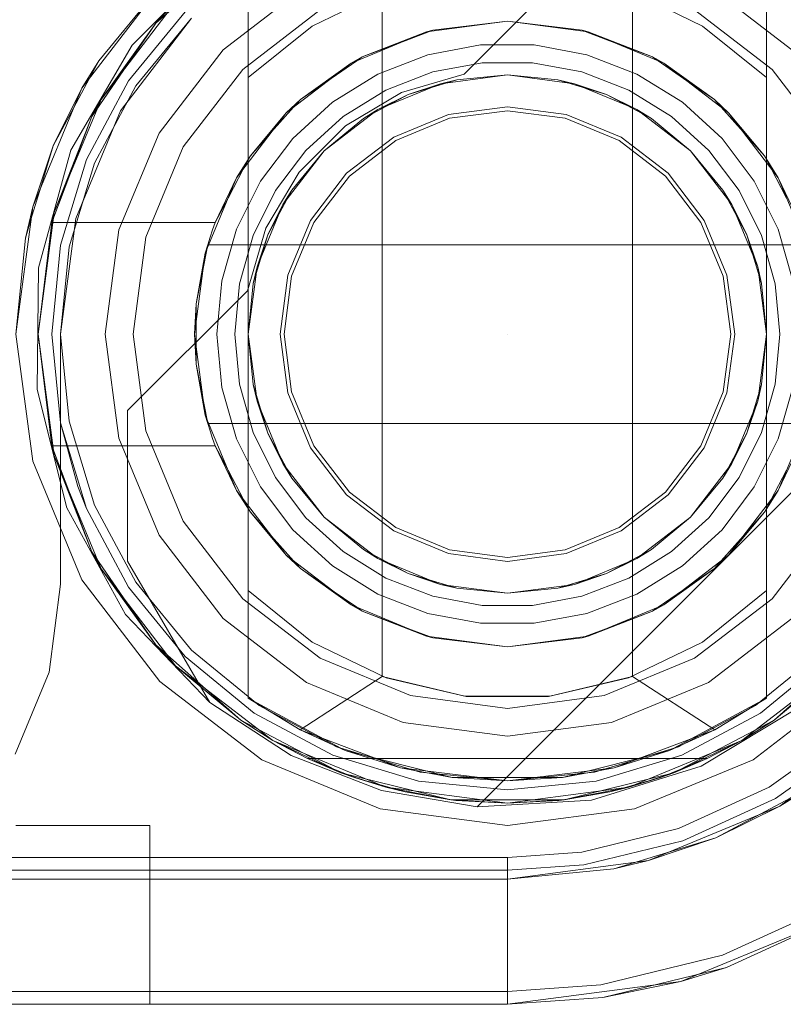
# Model space of a CAD drawing. Extents: x -620 to 300, y 62 to 1112.
# Tile 74 of 235: x -155.714 to -155.543, y 267.212 to 267.432. Entities that reach past the tile are written whole.
import ezdxf

# ---------------------------------------------------------------- set-up
doc = ezdxf.new("R2010")
doc.units = 0
doc.layers.get('0').update_dxf_attribs({"lineweight": 13})
doc.layers.add('ConnectionPoints', color=7, linetype='Continuous', lineweight=50)

# ---------------------------------------------------------------- blocks, each defined once
blk = doc.blocks.new('Blockreferenz-A06CPVISL0')
at = {"color": 251, "linetype": 'ByBlock', "lineweight": -2, "ltscale": 0.13, "true_color": 0x636363}
for p, q in [((-155.66943, 267.44608), (-155.68871, 267.42679)), ((-155.61443, 267.4203), (-155.58763, 267.4471)), ((-155.61443, 267.4203), (-155.58763, 267.4471)), ((-155.68252, 267.43989), (-155.70001, 267.4171)), ((-155.69135, 267.4121), (-155.67545, 267.43282)), ((-155.67545, 267.43282), (-155.69135, 267.4121)), ((-155.68871, 267.42679), (-155.70244, 267.40323)), ((-155.62843, 267.41614), (-155.61443, 267.4203)), ((-155.62843, 267.41614), (-155.61443, 267.4203)), ((-155.61443, 267.4203), (-155.61443, 267.4203)), ((-155.70001, 267.4171), (-155.71099, 267.39057)), ((-155.64098, 267.40867), (-155.62843, 267.41614)), ((-155.64098, 267.40867), (-155.62843, 267.41614)), ((-155.70134, 267.38799), (-155.69135, 267.4121)), ((-155.69135, 267.4121), (-155.70134, 267.38799)), ((-155.65131, 267.39834), (-155.64098, 267.40867)), ((-155.65131, 267.39834), (-155.64098, 267.40867)), ((-155.70244, 267.40323), (-155.7097, 267.37694)), ((-155.65878, 267.38579), (-155.65131, 267.39834)), ((-155.65878, 267.38579), (-155.65131, 267.39834)), ((-155.71099, 267.39057), (-155.71474, 267.3621)), ((-155.70474, 267.3621), (-155.70134, 267.38799)), ((-155.70134, 267.38799), (-155.70474, 267.3621)), ((-155.66294, 267.37179), (-155.65878, 267.38579)), ((-155.66294, 267.37179), (-155.65878, 267.38579)), ((-155.7097, 267.37694), (-155.71001, 267.34968)), ((-155.68974, 267.34499), (-155.66294, 267.37179)), ((-155.68974, 267.34499), (-155.66294, 267.37179)), ((-155.66294, 267.37179), (-155.66294, 267.37179)), ((-155.49896, 267.36889), (-155.61153, 267.25632)), ((-155.49896, 267.36889), (-155.61153, 267.25632)), ((-155.71474, 267.3621), (-155.71099, 267.33363)), ((-155.70474, 267.3061), (-155.70474, 267.3621)), ((-155.70474, 267.3621), (-155.70474, 267.3061)), ((-155.70474, 267.3621), (-155.70474, 267.3621)), ((-155.71001, 267.34968), (-155.70336, 267.32323)), ((-155.68974, 267.3113), (-155.68974, 267.34499)), ((-155.68974, 267.34499), (-155.68974, 267.34499)), ((-155.68974, 267.3113), (-155.68974, 267.34499)), ((-155.71099, 267.33363), (-155.70001, 267.3071)), ((-155.70336, 267.32323), (-155.69018, 267.29936)), ((-155.67134, 267.27964), (-155.68974, 267.3113)), ((-155.68974, 267.3113), (-155.68974, 267.3113)), ((-155.67134, 267.27964), (-155.68974, 267.3113)), ((-155.70001, 267.3071), (-155.68252, 267.28432)), ((-155.70733, 267.28643), (-155.70474, 267.3061)), ((-155.70474, 267.3061), (-155.70733, 267.28643)), ((-155.70474, 267.3061), (-155.70474, 267.3061)), ((-155.69018, 267.29936), (-155.67134, 267.27964)), ((-155.71492, 267.2681), (-155.70733, 267.28643)), ((-155.70733, 267.28643), (-155.71492, 267.2681)), ((-155.68252, 267.28432), (-155.65974, 267.26684)), ((-155.54974, 267.26684), (-155.52696, 267.28432)), ((-155.65315, 267.2678), (-155.67134, 267.27964)), ((-155.67134, 267.27964), (-155.67134, 267.27964)), ((-155.67134, 267.27964), (-155.65315, 267.2678)), ((-155.53941, 267.27863), (-155.56139, 267.26538)), ((-155.52805, 267.27359), (-155.54618, 267.26068)), ((-155.65974, 267.26684), (-155.63321, 267.25585)), ((-155.63293, 267.25992), (-155.65315, 267.2678)), ((-155.65315, 267.2678), (-155.63293, 267.25992)), ((-155.57627, 267.25585), (-155.54974, 267.26684)), ((-155.56139, 267.26538), (-155.58591, 267.25779)), ((-155.54618, 267.26068), (-155.56644, 267.25143)), ((-155.61153, 267.25632), (-155.63293, 267.25992)), ((-155.63293, 267.25992), (-155.61153, 267.25632)), ((-155.63321, 267.25585), (-155.60474, 267.2521)), ((-155.58591, 267.25779), (-155.61153, 267.25632)), ((-155.61153, 267.25632), (-155.61153, 267.25632)), ((-155.60474, 267.2521), (-155.57627, 267.25585)), ((-155.56644, 267.25143), (-155.58808, 267.24618)), ((-155.60474, 267.24499), (-157.90474, 267.24499)), ((-155.58808, 267.24618), (-155.60474, 267.24499)), ((-155.60474, 267.24499), (-155.60474, 267.24222)), ((-155.60474, 267.24222), (-155.60474, 267.23678)), ((-155.60474, 267.23678), (-155.60474, 267.23161)), ((-155.55663, 267.22308), (-155.53118, 267.2347)), ((-155.60474, 267.23161), (-155.60474, 267.22691)), ((-155.56592, 267.21722), (-155.52974, 267.2322)), ((-155.60474, 267.22691), (-155.60474, 267.22282)), ((-155.60474, 267.22282), (-155.60474, 267.21948)), ((-155.58381, 267.21648), (-155.55663, 267.22308)), ((-155.60474, 267.21948), (-155.60474, 267.21701)), ((-155.60474, 267.2121), (-155.56592, 267.21722)), ((-155.60474, 267.21701), (-155.60474, 267.2155)), ((-155.60474, 267.21499), (-155.58381, 267.21648)), ((-155.60474, 267.21499), (-157.90474, 267.21499)), ((-155.60474, 267.2155), (-155.60474, 267.21499)), ((-155.60474, 267.2121), (-155.60474, 267.21499)), ((-157.90474, 267.2121), (-155.60474, 267.2121))]:
    blk.add_line(p, q, dxfattribs=at)
blk = doc.blocks.new('Blockreferenz-A06CPVJ0L0')
at = {"color": 9, "linetype": 'ByBlock', "lineweight": -2, "ltscale": 0.13, "true_color": 0xc1c9c4}
for p, q in [((-155.70001, 267.4171), (-155.68252, 267.43989)), ((-155.68252, 267.43989), (-155.6962, 267.42322)), ((-155.64974, 267.44005), (-155.66838, 267.42574)), ((-155.64974, 267.44005), (-155.66838, 267.42574)), ((-155.5411, 267.42574), (-155.55974, 267.44005)), ((-155.5411, 267.42574), (-155.55974, 267.44005)), ((-155.64662, 267.43464), (-155.66397, 267.42133)), ((-155.66397, 267.42133), (-155.64662, 267.43464)), ((-155.54552, 267.42133), (-155.56286, 267.43464)), ((-155.56286, 267.43464), (-155.54552, 267.42133)), ((-155.67687, 267.43423), (-155.68955, 267.41877)), ((-155.68955, 267.41877), (-155.67687, 267.43423)), ((-155.67545, 267.43282), (-155.68789, 267.41766)), ((-155.66838, 267.42574), (-155.68269, 267.4071)), ((-155.66838, 267.42574), (-155.68269, 267.4071)), ((-155.6962, 267.42322), (-155.70001, 267.4171)), ((-155.69825, 267.4194), (-155.6962, 267.42322)), ((-155.66397, 267.42133), (-155.67728, 267.40398)), ((-155.67728, 267.40398), (-155.66397, 267.42133)), ((-155.5322, 267.40398), (-155.54552, 267.42133)), ((-155.54552, 267.42133), (-155.5322, 267.40398)), ((-155.70184, 267.41267), (-155.69825, 267.4194)), ((-155.71099, 267.39057), (-155.70001, 267.4171)), ((-155.70001, 267.4171), (-155.70637, 267.4042)), ((-155.68955, 267.41877), (-155.69898, 267.40114)), ((-155.69898, 267.40114), (-155.68955, 267.41877)), ((-155.68789, 267.41766), (-155.69713, 267.40037)), ((-155.70637, 267.4042), (-155.70184, 267.41267)), ((-155.60474, 267.41298), (-155.61791, 267.41124)), ((-155.59158, 267.41124), (-155.60474, 267.41298)), ((-155.61791, 267.41124), (-155.63018, 267.40616)), ((-155.62974, 267.40541), (-155.61768, 267.4104)), ((-155.61768, 267.4104), (-155.60474, 267.4121)), ((-155.60474, 267.4121), (-155.5918, 267.4104)), ((-155.5918, 267.4104), (-155.57974, 267.40541)), ((-155.57931, 267.40616), (-155.59158, 267.41124)), ((-155.68269, 267.4071), (-155.69168, 267.3854)), ((-155.68269, 267.4071), (-155.69168, 267.3854)), ((-155.63018, 267.40616), (-155.64072, 267.39808)), ((-155.56877, 267.39808), (-155.57931, 267.40616)), ((-155.70637, 267.4042), (-155.71099, 267.39057)), ((-155.70916, 267.39501), (-155.70637, 267.4042)), ((-155.67728, 267.40398), (-155.68565, 267.38378)), ((-155.68565, 267.38378), (-155.67728, 267.40398)), ((-155.6401, 267.39746), (-155.62974, 267.40541)), ((-155.57974, 267.40541), (-155.56939, 267.39746)), ((-155.69898, 267.40114), (-155.70478, 267.382)), ((-155.70478, 267.382), (-155.69898, 267.40114)), ((-155.69713, 267.40037), (-155.70282, 267.38161)), ((-155.64072, 267.39808), (-155.6488, 267.38754)), ((-155.64804, 267.3871), (-155.6401, 267.39746)), ((-155.56939, 267.39746), (-155.56144, 267.3871)), ((-155.56069, 267.38754), (-155.56877, 267.39808)), ((-155.71137, 267.38771), (-155.70916, 267.39501)), ((-155.71474, 267.3621), (-155.71099, 267.39057)), ((-155.71099, 267.39057), (-155.71263, 267.38356)), ((-155.71263, 267.38356), (-155.71137, 267.38771)), ((-155.6488, 267.38754), (-155.65388, 267.37527)), ((-155.65304, 267.37505), (-155.64804, 267.3871)), ((-155.56144, 267.3871), (-155.55645, 267.37505)), ((-155.5556, 267.37527), (-155.56069, 267.38754)), ((-155.69168, 267.3854), (-155.69474, 267.3621)), ((-155.69168, 267.3854), (-155.69474, 267.3621)), ((-155.68565, 267.38378), (-155.6885, 267.3621)), ((-155.6885, 267.3621), (-155.68565, 267.38378)), ((-155.71263, 267.38356), (-155.71474, 267.3621)), ((-155.70478, 267.382), (-155.70674, 267.3621)), ((-155.70674, 267.3621), (-155.70478, 267.382)), ((-155.70282, 267.38161), (-155.70474, 267.3621)), ((-155.65388, 267.37527), (-155.65562, 267.3621)), ((-155.65474, 267.3621), (-155.65304, 267.37505)), ((-155.55645, 267.37505), (-155.55474, 267.3621)), ((-155.55387, 267.3621), (-155.5556, 267.37527)), ((-155.70674, 267.3621), (-155.70478, 267.34221)), ((-155.70478, 267.34221), (-155.70674, 267.3621)), ((-155.70474, 267.3621), (-155.70282, 267.3426)), ((-155.69474, 267.3621), (-155.69168, 267.33881)), ((-155.69474, 267.3621), (-155.69168, 267.33881)), ((-155.6885, 267.3621), (-155.68565, 267.34043)), ((-155.68565, 267.34043), (-155.6885, 267.3621)), ((-155.65562, 267.3621), (-155.65388, 267.34894)), ((-155.65304, 267.34916), (-155.65474, 267.3621)), ((-155.55474, 267.3621), (-155.55645, 267.34916)), ((-155.5556, 267.34894), (-155.55387, 267.3621)), ((-155.65388, 267.34894), (-155.6488, 267.33667)), ((-155.64804, 267.3371), (-155.65304, 267.34916)), ((-155.55645, 267.34916), (-155.56144, 267.3371)), ((-155.56069, 267.33667), (-155.5556, 267.34894)), ((-155.70478, 267.34221), (-155.69898, 267.32307)), ((-155.70478, 267.34221), (-155.70087, 267.32799)), ((-155.70087, 267.32799), (-155.70478, 267.34221)), ((-155.70282, 267.3426), (-155.69713, 267.32384)), ((-155.68565, 267.34043), (-155.67728, 267.32022)), ((-155.67728, 267.32022), (-155.68565, 267.34043)), ((-155.69168, 267.33881), (-155.68269, 267.3171)), ((-155.69168, 267.33881), (-155.68269, 267.3171)), ((-155.6488, 267.33667), (-155.64072, 267.32613)), ((-155.6401, 267.32675), (-155.64804, 267.3371)), ((-155.56144, 267.3371), (-155.56939, 267.32675)), ((-155.56877, 267.32613), (-155.56069, 267.33667)), ((-155.70087, 267.32799), (-155.69898, 267.32307)), ((-155.69898, 267.32307), (-155.70087, 267.32799)), ((-155.62974, 267.3188), (-155.6401, 267.32675)), ((-155.56939, 267.32675), (-155.57974, 267.3188)), ((-155.64072, 267.32613), (-155.63018, 267.31805)), ((-155.57931, 267.31805), (-155.56877, 267.32613)), ((-155.69898, 267.32307), (-155.68955, 267.30544)), ((-155.68955, 267.30544), (-155.69898, 267.32307)), ((-155.69713, 267.32384), (-155.68789, 267.30655)), ((-155.67728, 267.32022), (-155.66397, 267.30288)), ((-155.66397, 267.30288), (-155.67728, 267.32022)), ((-155.54552, 267.30288), (-155.5322, 267.32022)), ((-155.5322, 267.32022), (-155.54552, 267.30288)), ((-155.63018, 267.31805), (-155.61791, 267.31297)), ((-155.61768, 267.31381), (-155.62974, 267.3188)), ((-155.57974, 267.3188), (-155.5918, 267.31381)), ((-155.59158, 267.31297), (-155.57931, 267.31805)), ((-155.68269, 267.3171), (-155.66838, 267.29847)), ((-155.68269, 267.3171), (-155.66838, 267.29847)), ((-155.60474, 267.3121), (-155.61768, 267.31381)), ((-155.5918, 267.31381), (-155.60474, 267.3121)), ((-155.61791, 267.31297), (-155.60474, 267.31123)), ((-155.60474, 267.31123), (-155.59158, 267.31297)), ((-155.68789, 267.30655), (-155.67545, 267.29139)), ((-155.68955, 267.30544), (-155.67687, 267.28998)), ((-155.67687, 267.28998), (-155.68955, 267.30544)), ((-155.66397, 267.30288), (-155.64662, 267.28957)), ((-155.64662, 267.28957), (-155.66397, 267.30288)), ((-155.56286, 267.28957), (-155.54552, 267.30288)), ((-155.54552, 267.30288), (-155.56286, 267.28957)), ((-155.66838, 267.29847), (-155.64974, 267.28416)), ((-155.66838, 267.29847), (-155.64974, 267.28416)), ((-155.55974, 267.28416), (-155.5411, 267.29847)), ((-155.55974, 267.28416), (-155.5411, 267.29847)), ((-155.67545, 267.29139), (-155.6603, 267.27896)), ((-155.54919, 267.27896), (-155.53403, 267.29139)), ((-155.67687, 267.28998), (-155.66141, 267.27729)), ((-155.66141, 267.27729), (-155.67687, 267.28998)), ((-155.64662, 267.28957), (-155.62642, 267.2812)), ((-155.62642, 267.2812), (-155.64662, 267.28957)), ((-155.58306, 267.2812), (-155.56286, 267.28957)), ((-155.56286, 267.28957), (-155.58306, 267.2812)), ((-155.54807, 267.27729), (-155.53262, 267.28998)), ((-155.53262, 267.28998), (-155.54807, 267.27729)), ((-155.64974, 267.28416), (-155.62804, 267.27517)), ((-155.64974, 267.28416), (-155.62804, 267.27517)), ((-155.58145, 267.27517), (-155.55974, 267.28416)), ((-155.58145, 267.27517), (-155.55974, 267.28416)), ((-155.62642, 267.2812), (-155.60474, 267.27834)), ((-155.60474, 267.27834), (-155.62642, 267.2812)), ((-155.60474, 267.27834), (-155.58306, 267.2812)), ((-155.58306, 267.2812), (-155.60474, 267.27834)), ((-155.6603, 267.27896), (-155.64301, 267.26972)), ((-155.56647, 267.26972), (-155.54919, 267.27896)), ((-155.66141, 267.27729), (-155.64378, 267.26787)), ((-155.64378, 267.26787), (-155.66141, 267.27729)), ((-155.56571, 267.26787), (-155.54807, 267.27729)), ((-155.54807, 267.27729), (-155.56571, 267.26787)), ((-155.51848, 267.27584), (-155.54374, 267.25645)), ((-155.62804, 267.27517), (-155.60474, 267.2721)), ((-155.62804, 267.27517), (-155.60474, 267.2721)), ((-155.60474, 267.2721), (-155.58145, 267.27517)), ((-155.60474, 267.2721), (-155.58145, 267.27517)), ((-155.52616, 267.27141), (-155.54474, 267.25818)), ((-155.64301, 267.26972), (-155.62425, 267.26403)), ((-155.58523, 267.26403), (-155.56647, 267.26972)), ((-155.64378, 267.26787), (-155.62464, 267.26206)), ((-155.62464, 267.26206), (-155.64378, 267.26787)), ((-155.58484, 267.26206), (-155.56571, 267.26787)), ((-155.56571, 267.26787), (-155.58484, 267.26206)), ((-155.62425, 267.26403), (-155.60474, 267.2621)), ((-155.60474, 267.2621), (-155.58523, 267.26403)), ((-155.62464, 267.26206), (-155.60474, 267.2601)), ((-155.60474, 267.2601), (-155.62464, 267.26206)), ((-155.60474, 267.2601), (-155.58484, 267.26206)), ((-155.58484, 267.26206), (-155.60474, 267.2601)), ((-155.53696, 267.26067), (-155.55806, 267.24939)), ((-155.54374, 267.25645), (-155.53696, 267.26067)), ((-155.54474, 267.25818), (-155.56549, 267.2487)), ((-155.54374, 267.25645), (-155.57317, 267.24426)), ((-155.55806, 267.24939), (-155.54374, 267.25645)), ((-155.70698, 267.2521), (-155.71474, 267.2521)), ((-155.71474, 267.2521), (-155.70698, 267.2521)), ((-155.69974, 267.2521), (-155.70698, 267.2521)), ((-155.70698, 267.2521), (-155.69974, 267.2521)), ((-155.69353, 267.2521), (-155.69974, 267.2521)), ((-155.69974, 267.2521), (-155.69353, 267.2521)), ((-155.68876, 267.2521), (-155.69353, 267.2521)), ((-155.69353, 267.2521), (-155.68876, 267.2521)), ((-155.68577, 267.2521), (-155.68876, 267.2521)), ((-155.68876, 267.2521), (-155.68577, 267.2521)), ((-155.68474, 267.2521), (-155.68577, 267.2521)), ((-155.68577, 267.2521), (-155.68474, 267.2521)), ((-155.68474, 267.2121), (-155.68474, 267.2521)), ((-155.68474, 267.2121), (-155.68474, 267.2521)), ((-155.68474, 267.2521), (-155.68474, 267.2521)), ((-155.55806, 267.24939), (-155.58094, 267.24245)), ((-155.57317, 267.24426), (-155.55806, 267.24939)), ((-155.56549, 267.2487), (-155.58767, 267.24333)), ((-155.57317, 267.24426), (-155.60474, 267.2401)), ((-155.58767, 267.24333), (-155.60474, 267.2421)), ((-155.58094, 267.24245), (-155.57317, 267.24426)), ((-155.60474, 267.2421), (-156.45474, 267.2421)), ((-155.60474, 267.2401), (-155.58094, 267.24245)), ((-155.60474, 267.2421), (-155.60474, 267.23934)), ((-155.60474, 267.2401), (-157.90474, 267.2401)), ((-155.78074, 267.2401), (-155.60474, 267.2401)), ((-155.60474, 267.2401), (-155.60474, 267.2401)), ((-155.60474, 267.23934), (-155.60474, 267.23389)), ((-155.60474, 267.23389), (-155.60474, 267.22873)), ((-155.56592, 267.21722), (-155.52974, 267.2322)), ((-155.55568, 267.22035), (-155.52974, 267.2322)), ((-155.55568, 267.22035), (-155.52974, 267.2322)), ((-155.60474, 267.22873), (-155.60474, 267.22403)), ((-155.60474, 267.22403), (-155.60474, 267.21993)), ((-155.60474, 267.21993), (-155.60474, 267.2166)), ((-155.5834, 267.21363), (-155.55568, 267.22035)), ((-155.56592, 267.21722), (-155.55568, 267.22035)), ((-155.60474, 267.2121), (-155.56592, 267.21722)), ((-155.60474, 267.2166), (-155.60474, 267.21413)), ((-155.5834, 267.21363), (-155.56592, 267.21722)), ((-155.60474, 267.21413), (-155.60474, 267.21262)), ((-157.90474, 267.2121), (-155.60474, 267.2121)), ((-157.90474, 267.2121), (-155.60474, 267.2121)), ((-155.71474, 267.2121), (-155.70698, 267.2121)), ((-155.70698, 267.2121), (-155.71474, 267.2121)), ((-155.70698, 267.2121), (-155.69974, 267.2121)), ((-155.69974, 267.2121), (-155.70698, 267.2121)), ((-155.69974, 267.2121), (-155.69353, 267.2121)), ((-155.69353, 267.2121), (-155.69974, 267.2121)), ((-155.69353, 267.2121), (-155.68876, 267.2121)), ((-155.68876, 267.2121), (-155.69353, 267.2121)), ((-155.68876, 267.2121), (-155.68577, 267.2121)), ((-155.68577, 267.2121), (-155.68876, 267.2121)), ((-155.68577, 267.2121), (-155.68474, 267.2121)), ((-155.68474, 267.2121), (-155.68577, 267.2121)), ((-155.68474, 267.2121), (-155.68474, 267.2121)), ((-155.60474, 267.2121), (-155.5834, 267.21363)), ((-155.60474, 267.2121), (-155.5834, 267.21363)), ((-155.60474, 267.21262), (-155.60474, 267.2121)), ((-155.60474, 267.2121), (-155.60474, 267.2121))]:
    blk.add_line(p, q, dxfattribs=at)
blk = doc.blocks.new('AutoCAD-Punkt-A06CPVJ2L0')
at = {"color": 0, "lineweight": -2}
blk.add_line((-155.60474, 267.3621), (-155.60474, 267.3621), dxfattribs=at)
blk = doc.blocks.new('AutoCAD-Punkt-A06CPVJ4L0')
at = {"color": 0, "lineweight": -2}
blk.add_line((-155.60474, 267.3621), (-155.60474, 267.3621), dxfattribs=at)
blk = doc.blocks.new('Blockreferenz-A06CPVJAL0')
at = {"color": 0, "linetype": 'ByBlock', "lineweight": -2, "ltscale": 0.13}
for p, q in [((-155.68339, 267.43167), (-155.66444, 267.44848)), ((-155.66444, 267.44848), (-155.68339, 267.43167)), ((-155.66274, 267.44357), (-155.66274, 267.4195)), ((-155.66274, 267.28064), (-155.66274, 267.44357)), ((-155.54674, 267.4195), (-155.54674, 267.44357)), ((-155.54674, 267.44357), (-155.54674, 267.28064)), ((-155.63187, 267.43907), (-155.64841, 267.43104)), ((-155.63274, 267.43875), (-155.63274, 267.28546)), ((-155.56107, 267.43104), (-155.57762, 267.43907)), ((-155.57674, 267.28546), (-155.57674, 267.43875)), ((-155.69568, 267.4146), (-155.67899, 267.43635)), ((-155.67899, 267.43635), (-155.69568, 267.4146)), ((-155.67899, 267.43635), (-155.68339, 267.43167)), ((-155.67899, 267.43635), (-155.68339, 267.43167)), ((-155.62286, 267.42972), (-155.60474, 267.4321)), ((-155.60474, 267.4321), (-155.62146, 267.43008)), ((-155.60474, 267.4321), (-155.58663, 267.42972)), ((-155.58803, 267.43008), (-155.60474, 267.4321)), ((-155.69777, 267.41081), (-155.68339, 267.43167)), ((-155.68339, 267.43167), (-155.69777, 267.41081)), ((-155.68339, 267.43167), (-155.69568, 267.4146)), ((-155.68339, 267.43167), (-155.69568, 267.4146)), ((-155.64841, 267.43104), (-155.66274, 267.4195)), ((-155.62146, 267.43008), (-155.62286, 267.42972)), ((-155.62217, 267.42981), (-155.62146, 267.43008)), ((-155.58803, 267.43008), (-155.58732, 267.42981)), ((-155.58663, 267.42972), (-155.58803, 267.43008)), ((-155.54674, 267.4195), (-155.56107, 267.43104)), ((-155.63974, 267.42273), (-155.62286, 267.42972)), ((-155.62286, 267.42972), (-155.63721, 267.42412)), ((-155.63721, 267.42412), (-155.6276, 267.42775)), ((-155.6276, 267.42775), (-155.62217, 267.42981)), ((-155.58732, 267.42981), (-155.58188, 267.42775)), ((-155.58663, 267.42972), (-155.56974, 267.42273)), ((-155.57228, 267.42412), (-155.58663, 267.42972)), ((-155.58188, 267.42775), (-155.57228, 267.42412)), ((-155.61074, 267.42683), (-155.62253, 267.42462)), ((-155.59875, 267.42683), (-155.61074, 267.42683)), ((-155.58695, 267.42462), (-155.59875, 267.42683)), ((-155.64417, 267.41933), (-155.63846, 267.42326)), ((-155.63721, 267.42412), (-155.63974, 267.42273)), ((-155.63846, 267.42326), (-155.63721, 267.42412)), ((-155.62253, 267.42462), (-155.63372, 267.42029)), ((-155.57577, 267.42029), (-155.58695, 267.42462)), ((-155.57228, 267.42412), (-155.57102, 267.42326)), ((-155.56974, 267.42273), (-155.57228, 267.42412)), ((-155.57102, 267.42326), (-155.56531, 267.41933)), ((-155.65424, 267.4116), (-155.63974, 267.42273)), ((-155.63974, 267.42273), (-155.65108, 267.41458)), ((-155.62144, 267.42078), (-155.61037, 267.42284)), ((-155.62144, 267.42078), (-155.61037, 267.42284)), ((-155.61037, 267.42284), (-155.59911, 267.42284)), ((-155.61037, 267.42284), (-155.59911, 267.42284)), ((-155.59911, 267.42284), (-155.58805, 267.42078)), ((-155.59911, 267.42284), (-155.58805, 267.42078)), ((-155.56974, 267.42273), (-155.55525, 267.4116)), ((-155.55841, 267.41458), (-155.56974, 267.42273)), ((-155.66274, 267.4195), (-155.66274, 267.3843)), ((-155.65108, 267.41458), (-155.64417, 267.41933)), ((-155.63372, 267.42029), (-155.64391, 267.41398)), ((-155.63193, 267.41671), (-155.62144, 267.42078)), ((-155.63193, 267.41671), (-155.62144, 267.42078)), ((-155.62694, 267.41569), (-155.61606, 267.41899)), ((-155.61975, 267.41813), (-155.60474, 267.4201)), ((-155.61975, 267.41813), (-155.60474, 267.4201)), ((-155.61975, 267.41813), (-155.60474, 267.4201)), ((-155.61606, 267.41899), (-155.61975, 267.41813)), ((-155.60474, 267.4201), (-155.61606, 267.41899)), ((-155.61606, 267.41899), (-155.60474, 267.4201)), ((-155.60474, 267.4201), (-155.58973, 267.41813)), ((-155.59343, 267.41899), (-155.60474, 267.4201)), ((-155.60474, 267.4201), (-155.59343, 267.41899)), ((-155.60474, 267.4201), (-155.58973, 267.41813)), ((-155.60474, 267.4201), (-155.58973, 267.41813)), ((-155.58973, 267.41813), (-155.59343, 267.41899)), ((-155.59343, 267.41899), (-155.58255, 267.41569)), ((-155.58805, 267.42078), (-155.57755, 267.41671)), ((-155.58805, 267.42078), (-155.57755, 267.41671)), ((-155.56557, 267.41398), (-155.57577, 267.42029)), ((-155.56531, 267.41933), (-155.55841, 267.41458)), ((-155.54674, 267.3621), (-155.54674, 267.4195)), ((-155.6415, 267.41078), (-155.63193, 267.41671)), ((-155.6415, 267.41078), (-155.63193, 267.41671)), ((-155.63374, 267.41233), (-155.61975, 267.41813)), ((-155.63374, 267.41233), (-155.61975, 267.41813)), ((-155.63374, 267.41233), (-155.61975, 267.41813)), ((-155.61975, 267.41813), (-155.62694, 267.41569)), ((-155.58255, 267.41569), (-155.58973, 267.41813)), ((-155.58973, 267.41813), (-155.57574, 267.41233)), ((-155.58973, 267.41813), (-155.57574, 267.41233)), ((-155.58973, 267.41813), (-155.57574, 267.41233)), ((-155.57755, 267.41671), (-155.56798, 267.41078)), ((-155.57755, 267.41671), (-155.56798, 267.41078)), ((-155.70617, 267.38928), (-155.69568, 267.4146)), ((-155.69568, 267.4146), (-155.70617, 267.38928)), ((-155.69568, 267.4146), (-155.69777, 267.41081)), ((-155.69568, 267.4146), (-155.69777, 267.41081)), ((-155.65108, 267.41458), (-155.65424, 267.4116)), ((-155.6526, 267.41286), (-155.65108, 267.41458)), ((-155.63697, 267.41033), (-155.62694, 267.41569)), ((-155.62694, 267.41569), (-155.63374, 267.41233)), ((-155.57574, 267.41233), (-155.58255, 267.41569)), ((-155.58255, 267.41569), (-155.57252, 267.41033)), ((-155.55841, 267.41458), (-155.55688, 267.41286)), ((-155.55525, 267.4116), (-155.55841, 267.41458)), ((-155.65751, 267.40734), (-155.6526, 267.41286)), ((-155.64391, 267.41398), (-155.65278, 267.4059)), ((-155.64576, 267.40312), (-155.63374, 267.41233)), ((-155.64576, 267.40312), (-155.63374, 267.41233)), ((-155.64576, 267.40312), (-155.63374, 267.41233)), ((-155.63374, 267.41233), (-155.63697, 267.41033)), ((-155.57252, 267.41033), (-155.57574, 267.41233)), ((-155.57574, 267.41233), (-155.56373, 267.40312)), ((-155.57574, 267.41233), (-155.56373, 267.40312)), ((-155.57574, 267.41233), (-155.56373, 267.40312)), ((-155.55671, 267.4059), (-155.56557, 267.41398)), ((-155.55688, 267.41286), (-155.55198, 267.40734)), ((-155.70672, 267.3871), (-155.69777, 267.41081)), ((-155.69777, 267.41081), (-155.70672, 267.3871)), ((-155.69777, 267.41081), (-155.70617, 267.38928)), ((-155.69777, 267.41081), (-155.70617, 267.38928)), ((-155.66536, 267.3971), (-155.65424, 267.4116)), ((-155.65424, 267.4116), (-155.66227, 267.40199)), ((-155.64982, 267.4032), (-155.6415, 267.41078)), ((-155.64982, 267.4032), (-155.6415, 267.41078)), ((-155.63697, 267.41033), (-155.64576, 267.40312)), ((-155.64576, 267.40312), (-155.63697, 267.41033)), ((-155.56373, 267.40312), (-155.57252, 267.41033)), ((-155.57252, 267.41033), (-155.56373, 267.40312)), ((-155.56798, 267.41078), (-155.55966, 267.4032)), ((-155.56798, 267.41078), (-155.55966, 267.4032)), ((-155.55525, 267.4116), (-155.54412, 267.3971)), ((-155.54722, 267.40199), (-155.55525, 267.4116)), ((-155.66227, 267.40199), (-155.65751, 267.40734)), ((-155.65278, 267.4059), (-155.66001, 267.39632)), ((-155.54948, 267.39632), (-155.55671, 267.4059)), ((-155.55198, 267.40734), (-155.54722, 267.40199)), ((-155.66227, 267.40199), (-155.66536, 267.3971)), ((-155.6637, 267.39927), (-155.66227, 267.40199)), ((-155.65661, 267.39422), (-155.64982, 267.4032)), ((-155.65661, 267.39422), (-155.64982, 267.4032)), ((-155.65497, 267.3911), (-155.64576, 267.40312)), ((-155.65497, 267.3911), (-155.64576, 267.40312)), ((-155.65497, 267.3911), (-155.64576, 267.40312)), ((-155.64576, 267.40312), (-155.65297, 267.39433)), ((-155.65297, 267.39433), (-155.64576, 267.40312)), ((-155.56373, 267.40312), (-155.55451, 267.3911)), ((-155.55652, 267.39433), (-155.56373, 267.40312)), ((-155.56373, 267.40312), (-155.55652, 267.39433)), ((-155.56373, 267.40312), (-155.55451, 267.3911)), ((-155.56373, 267.40312), (-155.55451, 267.3911)), ((-155.55966, 267.4032), (-155.55288, 267.39422)), ((-155.55966, 267.4032), (-155.55288, 267.39422)), ((-155.54722, 267.40199), (-155.54578, 267.39927)), ((-155.54412, 267.3971), (-155.54722, 267.40199)), ((-155.66725, 267.39255), (-155.6637, 267.39927)), ((-155.54578, 267.39927), (-155.54224, 267.39255)), ((-155.67236, 267.38022), (-155.66536, 267.3971)), ((-155.66536, 267.3971), (-155.67013, 267.3871)), ((-155.54412, 267.3971), (-155.53713, 267.38022)), ((-155.53936, 267.3871), (-155.54412, 267.3971)), ((-155.66001, 267.39632), (-155.66535, 267.38559)), ((-155.54413, 267.38559), (-155.54948, 267.39632)), ((-155.67013, 267.3871), (-155.66725, 267.39255)), ((-155.66162, 267.38414), (-155.65661, 267.39422)), ((-155.66162, 267.38414), (-155.65661, 267.39422)), ((-155.65833, 267.3843), (-155.65297, 267.39433)), ((-155.65297, 267.39433), (-155.65497, 267.3911)), ((-155.55451, 267.3911), (-155.55652, 267.39433)), ((-155.55652, 267.39433), (-155.55116, 267.3843)), ((-155.55288, 267.39422), (-155.54786, 267.38414)), ((-155.55288, 267.39422), (-155.54786, 267.38414)), ((-155.66077, 267.37712), (-155.65497, 267.3911)), ((-155.66077, 267.37712), (-155.65497, 267.3911)), ((-155.66077, 267.37712), (-155.65497, 267.3911)), ((-155.65497, 267.3911), (-155.65833, 267.3843)), ((-155.55116, 267.3843), (-155.55451, 267.3911)), ((-155.55451, 267.3911), (-155.54872, 267.37712)), ((-155.55451, 267.3911), (-155.54872, 267.37712)), ((-155.55451, 267.3911), (-155.54872, 267.37712)), ((-155.70974, 267.3621), (-155.70617, 267.38928)), ((-155.70617, 267.38928), (-155.70974, 267.3621)), ((-155.70617, 267.38928), (-155.70672, 267.3871)), ((-155.70617, 267.38928), (-155.70672, 267.3871)), ((-155.70672, 267.3871), (-155.70974, 267.3621)), ((-155.70672, 267.3871), (-155.67013, 267.3871)), ((-155.70672, 267.3871), (-155.70672, 267.3871)), ((-155.67013, 267.3871), (-155.70672, 267.3871)), ((-155.67013, 267.3871), (-155.67073, 267.38545)), ((-155.67013, 267.3871), (-155.67013, 267.3871)), ((-155.6713, 267.38379), (-155.67182, 267.3821)), ((-155.67073, 267.38545), (-155.6713, 267.38379)), ((-155.66535, 267.38559), (-155.66864, 267.37405)), ((-155.6647, 267.37331), (-155.66162, 267.38414)), ((-155.6647, 267.37331), (-155.66162, 267.38414)), ((-155.66274, 267.3843), (-155.66274, 267.37342)), ((-155.66163, 267.37342), (-155.65833, 267.3843)), ((-155.65833, 267.3843), (-155.66077, 267.37712)), ((-155.54872, 267.37712), (-155.55116, 267.3843)), ((-155.55116, 267.3843), (-155.54786, 267.37342)), ((-155.54786, 267.38414), (-155.54478, 267.37331)), ((-155.54786, 267.38414), (-155.54478, 267.37331)), ((-155.54085, 267.37405), (-155.54413, 267.38559)), ((-155.67182, 267.3821), (-155.67442, 267.36886)), ((-155.67182, 267.3821), (-155.67236, 267.38022)), ((-155.67205, 267.38097), (-155.67182, 267.3821)), ((-155.53766, 267.3821), (-155.67182, 267.3821)), ((-155.67182, 267.3821), (-155.67158, 267.3821)), ((-155.67182, 267.3821), (-155.67182, 267.3821)), ((-155.67158, 267.3821), (-155.53791, 267.3821)), ((-155.67474, 267.3621), (-155.67236, 267.38022)), ((-155.67236, 267.38022), (-155.67442, 267.36886)), ((-155.6727, 267.37765), (-155.67205, 267.38097)), ((-155.67442, 267.36886), (-155.6727, 267.37765)), ((-155.66274, 267.3621), (-155.66077, 267.37712)), ((-155.66274, 267.3621), (-155.66077, 267.37712)), ((-155.66274, 267.3621), (-155.66077, 267.37712)), ((-155.66077, 267.37712), (-155.66163, 267.37342)), ((-155.54786, 267.37342), (-155.54872, 267.37712)), ((-155.54872, 267.37712), (-155.54674, 267.3621)), ((-155.54872, 267.37712), (-155.54674, 267.3621)), ((-155.54872, 267.37712), (-155.54674, 267.3621)), ((-155.66864, 267.37405), (-155.66974, 267.3621)), ((-155.66574, 267.3621), (-155.6647, 267.37331)), ((-155.66574, 267.3621), (-155.6647, 267.37331)), ((-155.66163, 267.37342), (-155.66274, 267.3621)), ((-155.66274, 267.3621), (-155.66163, 267.37342)), ((-155.66274, 267.37342), (-155.66274, 267.3621)), ((-155.54674, 267.3621), (-155.54786, 267.37342)), ((-155.54786, 267.37342), (-155.54674, 267.3621)), ((-155.54478, 267.37331), (-155.54374, 267.3621)), ((-155.54478, 267.37331), (-155.54374, 267.3621)), ((-155.67442, 267.36886), (-155.67474, 267.3621)), ((-155.67442, 267.36886), (-155.67442, 267.36458)), ((-155.67442, 267.36458), (-155.67442, 267.35963)), ((-155.70617, 267.33493), (-155.70974, 267.3621)), ((-155.70974, 267.3621), (-155.70672, 267.3371)), ((-155.70974, 267.3621), (-155.70617, 267.33493)), ((-155.67236, 267.34399), (-155.67474, 267.3621)), ((-155.67474, 267.3621), (-155.67442, 267.35535)), ((-155.66974, 267.3621), (-155.66864, 267.35016)), ((-155.6647, 267.3509), (-155.66574, 267.3621)), ((-155.6647, 267.3509), (-155.66574, 267.3621)), ((-155.66077, 267.34709), (-155.66274, 267.3621)), ((-155.66274, 267.3621), (-155.66163, 267.35079)), ((-155.66077, 267.34709), (-155.66274, 267.3621)), ((-155.66274, 267.3621), (-155.66274, 267.30471)), ((-155.66163, 267.35079), (-155.66274, 267.3621)), ((-155.66077, 267.34709), (-155.66274, 267.3621)), ((-155.54674, 267.3621), (-155.54872, 267.34709)), ((-155.54674, 267.3621), (-155.54872, 267.34709)), ((-155.54674, 267.3621), (-155.54872, 267.34709)), ((-155.54786, 267.35079), (-155.54674, 267.3621)), ((-155.54674, 267.3621), (-155.54786, 267.35079)), ((-155.54674, 267.35079), (-155.54674, 267.3621)), ((-155.54374, 267.3621), (-155.54478, 267.3509)), ((-155.54374, 267.3621), (-155.54478, 267.3509)), ((-155.67442, 267.35963), (-155.67442, 267.35535)), ((-155.67442, 267.35535), (-155.67182, 267.3421)), ((-155.6727, 267.34656), (-155.67442, 267.35535)), ((-155.67442, 267.35535), (-155.67236, 267.34399)), ((-155.66162, 267.34007), (-155.6647, 267.3509)), ((-155.66162, 267.34007), (-155.6647, 267.3509)), ((-155.66163, 267.35079), (-155.66077, 267.34709)), ((-155.65833, 267.33991), (-155.66163, 267.35079)), ((-155.54786, 267.35079), (-155.55116, 267.33991)), ((-155.54872, 267.34709), (-155.54786, 267.35079)), ((-155.54478, 267.3509), (-155.54786, 267.34007)), ((-155.54478, 267.3509), (-155.54786, 267.34007)), ((-155.54674, 267.33991), (-155.54674, 267.35079)), ((-155.66864, 267.35016), (-155.66535, 267.33862)), ((-155.54413, 267.33862), (-155.54085, 267.35016)), ((-155.67205, 267.34323), (-155.6727, 267.34656)), ((-155.65497, 267.3331), (-155.66077, 267.34709)), ((-155.66077, 267.34709), (-155.65833, 267.33991)), ((-155.65497, 267.3331), (-155.66077, 267.34709)), ((-155.65497, 267.3331), (-155.66077, 267.34709)), ((-155.54872, 267.34709), (-155.55451, 267.3331)), ((-155.54872, 267.34709), (-155.55451, 267.3331)), ((-155.54872, 267.34709), (-155.55451, 267.3331)), ((-155.55116, 267.33991), (-155.54872, 267.34709)), ((-155.66536, 267.3271), (-155.67236, 267.34399)), ((-155.67236, 267.34399), (-155.67182, 267.3421)), ((-155.53713, 267.34399), (-155.54412, 267.3271)), ((-155.67182, 267.3421), (-155.67205, 267.34323)), ((-155.67182, 267.3421), (-155.53766, 267.3421)), ((-155.67158, 267.3421), (-155.67182, 267.3421)), ((-155.67182, 267.3421), (-155.6713, 267.34042)), ((-155.67182, 267.3421), (-155.67182, 267.3421)), ((-155.53791, 267.3421), (-155.67158, 267.3421)), ((-155.6713, 267.34042), (-155.67073, 267.33876)), ((-155.65661, 267.32999), (-155.66162, 267.34007)), ((-155.65661, 267.32999), (-155.66162, 267.34007)), ((-155.65833, 267.33991), (-155.65497, 267.3331)), ((-155.65297, 267.32988), (-155.65833, 267.33991)), ((-155.55116, 267.33991), (-155.55652, 267.32988)), ((-155.55451, 267.3331), (-155.55116, 267.33991)), ((-155.54786, 267.34007), (-155.55288, 267.32999)), ((-155.54786, 267.34007), (-155.55288, 267.32999)), ((-155.54674, 267.30471), (-155.54674, 267.33991)), ((-155.67073, 267.33876), (-155.67013, 267.3371)), ((-155.66535, 267.33862), (-155.66001, 267.32789)), ((-155.54948, 267.32789), (-155.54413, 267.33862)), ((-155.70672, 267.3371), (-155.70617, 267.33493)), ((-155.70672, 267.3371), (-155.70617, 267.33493)), ((-155.69777, 267.3134), (-155.70672, 267.3371)), ((-155.67013, 267.3371), (-155.70672, 267.3371)), ((-155.70672, 267.3371), (-155.70672, 267.3371)), ((-155.70672, 267.3371), (-155.69777, 267.3134)), ((-155.67013, 267.3371), (-155.70672, 267.3371)), ((-155.66725, 267.33166), (-155.67013, 267.3371)), ((-155.67013, 267.3371), (-155.66536, 267.3271)), ((-155.67013, 267.3371), (-155.67013, 267.3371)), ((-155.54412, 267.3271), (-155.53936, 267.3371)), ((-155.70617, 267.33493), (-155.69777, 267.3134)), ((-155.69568, 267.3096), (-155.70617, 267.33493)), ((-155.70617, 267.33493), (-155.69777, 267.3134)), ((-155.70617, 267.33493), (-155.69568, 267.3096)), ((-155.64576, 267.32109), (-155.65497, 267.3331)), ((-155.65497, 267.3331), (-155.65297, 267.32988)), ((-155.64576, 267.32109), (-155.65497, 267.3331)), ((-155.64576, 267.32109), (-155.65497, 267.3331)), ((-155.55451, 267.3331), (-155.56373, 267.32109)), ((-155.55451, 267.3331), (-155.56373, 267.32109)), ((-155.55451, 267.3331), (-155.56373, 267.32109)), ((-155.55652, 267.32988), (-155.55451, 267.3331)), ((-155.6637, 267.32494), (-155.66725, 267.33166)), ((-155.54224, 267.33166), (-155.54578, 267.32494)), ((-155.64982, 267.32101), (-155.65661, 267.32999)), ((-155.64982, 267.32101), (-155.65661, 267.32999)), ((-155.65297, 267.32988), (-155.64576, 267.32109)), ((-155.64576, 267.32109), (-155.65297, 267.32988)), ((-155.56373, 267.32109), (-155.55652, 267.32988)), ((-155.55652, 267.32988), (-155.56373, 267.32109)), ((-155.55288, 267.32999), (-155.55966, 267.32101)), ((-155.55288, 267.32999), (-155.55966, 267.32101)), ((-155.65424, 267.31261), (-155.66536, 267.3271)), ((-155.66536, 267.3271), (-155.66227, 267.32222)), ((-155.66001, 267.32789), (-155.65278, 267.31831)), ((-155.55671, 267.31831), (-155.54948, 267.32789)), ((-155.54412, 267.3271), (-155.55525, 267.31261)), ((-155.54722, 267.32222), (-155.54412, 267.3271)), ((-155.66227, 267.32222), (-155.6637, 267.32494)), ((-155.54578, 267.32494), (-155.54722, 267.32222)), ((-155.65751, 267.31687), (-155.66227, 267.32222)), ((-155.66227, 267.32222), (-155.65424, 267.31261)), ((-155.55525, 267.31261), (-155.54722, 267.32222)), ((-155.54722, 267.32222), (-155.55198, 267.31687)), ((-155.6415, 267.31343), (-155.64982, 267.32101)), ((-155.6415, 267.31343), (-155.64982, 267.32101)), ((-155.64576, 267.32109), (-155.63697, 267.31388)), ((-155.63374, 267.31188), (-155.64576, 267.32109)), ((-155.63374, 267.31188), (-155.64576, 267.32109)), ((-155.63697, 267.31388), (-155.64576, 267.32109)), ((-155.63374, 267.31188), (-155.64576, 267.32109)), ((-155.56373, 267.32109), (-155.57574, 267.31188)), ((-155.56373, 267.32109), (-155.57574, 267.31188)), ((-155.56373, 267.32109), (-155.57574, 267.31188)), ((-155.57252, 267.31388), (-155.56373, 267.32109)), ((-155.56373, 267.32109), (-155.57252, 267.31388)), ((-155.55966, 267.32101), (-155.56798, 267.31343)), ((-155.55966, 267.32101), (-155.56798, 267.31343)), ((-155.65278, 267.31831), (-155.64391, 267.31023)), ((-155.56557, 267.31023), (-155.55671, 267.31831)), ((-155.6526, 267.31135), (-155.65751, 267.31687)), ((-155.55198, 267.31687), (-155.55688, 267.31135)), ((-155.69777, 267.3134), (-155.69568, 267.3096)), ((-155.68339, 267.29254), (-155.69777, 267.3134)), ((-155.69777, 267.3134), (-155.69568, 267.3096)), ((-155.69777, 267.3134), (-155.68339, 267.29254)), ((-155.63193, 267.3075), (-155.6415, 267.31343)), ((-155.63193, 267.3075), (-155.6415, 267.31343)), ((-155.63697, 267.31388), (-155.63374, 267.31188)), ((-155.62694, 267.30852), (-155.63697, 267.31388)), ((-155.57252, 267.31388), (-155.58255, 267.30852)), ((-155.56798, 267.31343), (-155.57755, 267.3075)), ((-155.56798, 267.31343), (-155.57755, 267.3075)), ((-155.57574, 267.31188), (-155.57252, 267.31388)), ((-155.63974, 267.30148), (-155.65424, 267.31261)), ((-155.65424, 267.31261), (-155.65108, 267.30963)), ((-155.65108, 267.30963), (-155.6526, 267.31135)), ((-155.61975, 267.30608), (-155.63374, 267.31188)), ((-155.63374, 267.31188), (-155.62694, 267.30852)), ((-155.61975, 267.30608), (-155.63374, 267.31188)), ((-155.61975, 267.30608), (-155.63374, 267.31188)), ((-155.57574, 267.31188), (-155.58973, 267.30608)), ((-155.57574, 267.31188), (-155.58973, 267.30608)), ((-155.57574, 267.31188), (-155.58973, 267.30608)), ((-155.58255, 267.30852), (-155.57574, 267.31188)), ((-155.55525, 267.31261), (-155.56974, 267.30148)), ((-155.55841, 267.30963), (-155.55525, 267.31261)), ((-155.55688, 267.31135), (-155.55841, 267.30963)), ((-155.69568, 267.3096), (-155.68339, 267.29254)), ((-155.67899, 267.28786), (-155.69568, 267.3096)), ((-155.69568, 267.3096), (-155.68339, 267.29254)), ((-155.69568, 267.3096), (-155.67899, 267.28786)), ((-155.64417, 267.30488), (-155.65108, 267.30963)), ((-155.65108, 267.30963), (-155.63974, 267.30148)), ((-155.64391, 267.31023), (-155.63372, 267.30392)), ((-155.57577, 267.30392), (-155.56557, 267.31023)), ((-155.56974, 267.30148), (-155.55841, 267.30963)), ((-155.55841, 267.30963), (-155.56531, 267.30488)), ((-155.62144, 267.30343), (-155.63193, 267.3075)), ((-155.62144, 267.30343), (-155.63193, 267.3075)), ((-155.62694, 267.30852), (-155.61975, 267.30608)), ((-155.61606, 267.30522), (-155.62694, 267.30852)), ((-155.58255, 267.30852), (-155.59343, 267.30522)), ((-155.58973, 267.30608), (-155.58255, 267.30852)), ((-155.57755, 267.3075), (-155.58805, 267.30343)), ((-155.57755, 267.3075), (-155.58805, 267.30343)), ((-155.66274, 267.30471), (-155.66274, 267.28064)), ((-155.64841, 267.29317), (-155.66274, 267.30471)), ((-155.63846, 267.30095), (-155.64417, 267.30488)), ((-155.60474, 267.3041), (-155.61975, 267.30608)), ((-155.61975, 267.30608), (-155.61606, 267.30522)), ((-155.60474, 267.3041), (-155.61975, 267.30608)), ((-155.60474, 267.3041), (-155.61975, 267.30608)), ((-155.61606, 267.30522), (-155.60474, 267.3041)), ((-155.60474, 267.3041), (-155.61606, 267.30522)), ((-155.58973, 267.30608), (-155.60474, 267.3041)), ((-155.58973, 267.30608), (-155.60474, 267.3041)), ((-155.58973, 267.30608), (-155.60474, 267.3041)), ((-155.60474, 267.3041), (-155.59343, 267.30522)), ((-155.59343, 267.30522), (-155.60474, 267.3041)), ((-155.59343, 267.30522), (-155.58973, 267.30608)), ((-155.56531, 267.30488), (-155.57102, 267.30095)), ((-155.54674, 267.30471), (-155.56107, 267.29317)), ((-155.54674, 267.28064), (-155.54674, 267.30471)), ((-155.63372, 267.30392), (-155.62253, 267.29959)), ((-155.61037, 267.30137), (-155.62144, 267.30343)), ((-155.61037, 267.30137), (-155.62144, 267.30343)), ((-155.58805, 267.30343), (-155.59911, 267.30137)), ((-155.58805, 267.30343), (-155.59911, 267.30137)), ((-155.58695, 267.29959), (-155.57577, 267.30392)), ((-155.62286, 267.29449), (-155.63974, 267.30148)), ((-155.63974, 267.30148), (-155.63721, 267.30009)), ((-155.63721, 267.30009), (-155.63846, 267.30095)), ((-155.6276, 267.29645), (-155.63721, 267.30009)), ((-155.63721, 267.30009), (-155.62286, 267.29449)), ((-155.59911, 267.30137), (-155.61037, 267.30137)), ((-155.59911, 267.30137), (-155.61037, 267.30137)), ((-155.56974, 267.30148), (-155.58663, 267.29449)), ((-155.58663, 267.29449), (-155.57228, 267.30009)), ((-155.57228, 267.30009), (-155.58188, 267.29645)), ((-155.57228, 267.30009), (-155.56974, 267.30148)), ((-155.57102, 267.30095), (-155.57228, 267.30009)), ((-155.62253, 267.29959), (-155.61074, 267.29738)), ((-155.59875, 267.29738), (-155.58695, 267.29959)), ((-155.62217, 267.2944), (-155.6276, 267.29645)), ((-155.61074, 267.29738), (-155.59875, 267.29738)), ((-155.58188, 267.29645), (-155.58732, 267.2944)), ((-155.60474, 267.2921), (-155.62286, 267.29449)), ((-155.62286, 267.29449), (-155.62146, 267.29413)), ((-155.62146, 267.29413), (-155.62217, 267.2944)), ((-155.62146, 267.29413), (-155.60474, 267.2921)), ((-155.58663, 267.29449), (-155.60474, 267.2921)), ((-155.60474, 267.2921), (-155.58803, 267.29413)), ((-155.58803, 267.29413), (-155.58663, 267.29449)), ((-155.58732, 267.2944), (-155.58803, 267.29413)), ((-155.66444, 267.27573), (-155.68339, 267.29254)), ((-155.68339, 267.29254), (-155.67899, 267.28786)), ((-155.68339, 267.29254), (-155.67899, 267.28786)), ((-155.68339, 267.29254), (-155.66444, 267.27573)), ((-155.63187, 267.28514), (-155.64841, 267.29317)), ((-155.56107, 267.29317), (-155.57762, 267.28514)), ((-155.52609, 267.29254), (-155.54505, 267.27573)), ((-155.54505, 267.27573), (-155.52609, 267.29254)), ((-155.67899, 267.28786), (-155.66444, 267.27573)), ((-155.65724, 267.27117), (-155.67899, 267.28786)), ((-155.67899, 267.28786), (-155.66444, 267.27573)), ((-155.67899, 267.28786), (-155.65724, 267.27117)), ((-155.5305, 267.28786), (-155.55224, 267.27117)), ((-155.55224, 267.27117), (-155.5305, 267.28786)), ((-155.54505, 267.27573), (-155.5305, 267.28786)), ((-155.54505, 267.27573), (-155.5305, 267.28786)), ((-155.63274, 267.28546), (-155.65114, 267.27352)), ((-155.61425, 267.28106), (-155.63274, 267.28546)), ((-155.61394, 267.28102), (-155.63187, 267.28514)), ((-155.57762, 267.28514), (-155.59555, 267.28102)), ((-155.57674, 267.28546), (-155.59524, 267.28106)), ((-155.55834, 267.27352), (-155.57674, 267.28546)), ((-155.66274, 267.28064), (-155.65114, 267.27352)), ((-155.64102, 267.26892), (-155.66274, 267.28064)), ((-155.65114, 267.27352), (-155.66274, 267.28064)), ((-155.66274, 267.28064), (-155.66274, 267.28064)), ((-155.59524, 267.28106), (-155.61425, 267.28106)), ((-155.59555, 267.28102), (-155.61394, 267.28102)), ((-155.54674, 267.28064), (-155.56847, 267.26892)), ((-155.55834, 267.27352), (-155.54674, 267.28064)), ((-155.54674, 267.28064), (-155.55834, 267.27352)), ((-155.54674, 267.28064), (-155.54674, 267.28064)), ((-155.66444, 267.27573), (-155.65724, 267.27117)), ((-155.64201, 267.26394), (-155.66444, 267.27573)), ((-155.66444, 267.27573), (-155.65724, 267.27117)), ((-155.66444, 267.27573), (-155.64201, 267.26394)), ((-155.54505, 267.27573), (-155.56748, 267.26394)), ((-155.56748, 267.26394), (-155.54505, 267.27573)), ((-155.55224, 267.27117), (-155.54505, 267.27573)), ((-155.55224, 267.27117), (-155.54505, 267.27573)), ((-155.65114, 267.27352), (-155.64102, 267.26892)), ((-155.65114, 267.27352), (-155.62863, 267.265)), ((-155.58085, 267.265), (-155.55834, 267.27352)), ((-155.56847, 267.26892), (-155.55834, 267.27352)), ((-155.65724, 267.27117), (-155.64946, 267.2671)), ((-155.63192, 267.26068), (-155.65724, 267.27117)), ((-155.65724, 267.27117), (-155.64201, 267.26394)), ((-155.65724, 267.27117), (-155.63192, 267.26068)), ((-155.55224, 267.27117), (-155.57757, 267.26068)), ((-155.57757, 267.26068), (-155.55224, 267.27117)), ((-155.56748, 267.26394), (-155.55224, 267.27117)), ((-155.56002, 267.2671), (-155.55224, 267.27117)), ((-155.64946, 267.2671), (-155.64201, 267.26394)), ((-155.64946, 267.2671), (-155.63877, 267.26277)), ((-155.56002, 267.2671), (-155.64946, 267.2671)), ((-155.64946, 267.2671), (-155.64946, 267.2671)), ((-155.64946, 267.2671), (-155.63877, 267.26277)), ((-155.56002, 267.2671), (-155.64946, 267.2671)), ((-155.61709, 267.26287), (-155.64102, 267.26892)), ((-155.64102, 267.26892), (-155.62863, 267.265)), ((-155.56847, 267.26892), (-155.5924, 267.26287)), ((-155.58085, 267.265), (-155.56847, 267.26892)), ((-155.57072, 267.26277), (-155.56002, 267.2671)), ((-155.57072, 267.26277), (-155.56002, 267.2671)), ((-155.56748, 267.26394), (-155.56002, 267.2671)), ((-155.56002, 267.2671), (-155.56002, 267.2671)), ((-155.62863, 267.265), (-155.61709, 267.26287)), ((-155.62863, 267.265), (-155.60474, 267.2621)), ((-155.60474, 267.2621), (-155.58085, 267.265)), ((-155.5924, 267.26287), (-155.58085, 267.265)), ((-155.64201, 267.26394), (-155.63877, 267.26277)), ((-155.61741, 267.25787), (-155.64201, 267.26394)), ((-155.64201, 267.26394), (-155.63192, 267.26068)), ((-155.64201, 267.26394), (-155.61741, 267.25787)), ((-155.63877, 267.26277), (-155.63573, 267.26191)), ((-155.63877, 267.26277), (-155.63192, 267.26068)), ((-155.62766, 267.25964), (-155.63877, 267.26277)), ((-155.5924, 267.26287), (-155.61709, 267.26287)), ((-155.61709, 267.26287), (-155.60474, 267.2621)), ((-155.60474, 267.2621), (-155.5924, 267.26287)), ((-155.56748, 267.26394), (-155.59207, 267.25787)), ((-155.59207, 267.25787), (-155.56748, 267.26394)), ((-155.57072, 267.26277), (-155.58183, 267.25964)), ((-155.57757, 267.26068), (-155.56748, 267.26394)), ((-155.57757, 267.26068), (-155.57072, 267.26277)), ((-155.57375, 267.26191), (-155.57072, 267.26277)), ((-155.57072, 267.26277), (-155.56748, 267.26394)), ((-155.63573, 267.26191), (-155.63016, 267.26034)), ((-155.63192, 267.26068), (-155.62766, 267.25964)), ((-155.60474, 267.2571), (-155.63192, 267.26068)), ((-155.63192, 267.26068), (-155.61741, 267.25787)), ((-155.63192, 267.26068), (-155.60474, 267.2571)), ((-155.63016, 267.26034), (-155.62766, 267.25964)), ((-155.57757, 267.26068), (-155.60474, 267.2571)), ((-155.60474, 267.2571), (-155.57757, 267.26068)), ((-155.59207, 267.25787), (-155.57757, 267.26068)), ((-155.58183, 267.25964), (-155.57757, 267.26068)), ((-155.58183, 267.25964), (-155.57933, 267.26034)), ((-155.57933, 267.26034), (-155.57375, 267.26191)), ((-155.62766, 267.25964), (-155.61741, 267.25787)), ((-155.62766, 267.25964), (-155.61627, 267.25774)), ((-155.62766, 267.25964), (-155.61627, 267.25774)), ((-155.59322, 267.25774), (-155.58183, 267.25964)), ((-155.59322, 267.25774), (-155.58183, 267.25964)), ((-155.59207, 267.25787), (-155.58183, 267.25964)), ((-155.61741, 267.25787), (-155.61627, 267.25774)), ((-155.59207, 267.25787), (-155.61741, 267.25787)), ((-155.61741, 267.25787), (-155.60474, 267.2571)), ((-155.61741, 267.25787), (-155.59207, 267.25787)), ((-155.61627, 267.25774), (-155.60474, 267.2571)), ((-155.61627, 267.25774), (-155.60474, 267.2571)), ((-155.60474, 267.2571), (-155.59207, 267.25787)), ((-155.60474, 267.2571), (-155.59322, 267.25774)), ((-155.60474, 267.2571), (-155.59322, 267.25774)), ((-155.59322, 267.25774), (-155.59207, 267.25787))]:
    blk.add_line(p, q, dxfattribs=at)

msp = doc.modelspace()

# ---------------------------------------------------------------- block references
at = {"ltscale": 0.13}
for name in ['Blockreferenz-A06CPVISL0', 'Blockreferenz-A06CPVJ0L0', 'Blockreferenz-A06CPVJAL0']:
    msp.add_blockref(name, (0, 0), dxfattribs=at)
at = {"layer": 'ConnectionPoints', "ltscale": 0.5}
for name in ['AutoCAD-Punkt-A06CPVJ2L0', 'AutoCAD-Punkt-A06CPVJ4L0']:
    msp.add_blockref(name, (0, 0), dxfattribs=at)

doc.saveas('drawing.dxf')
